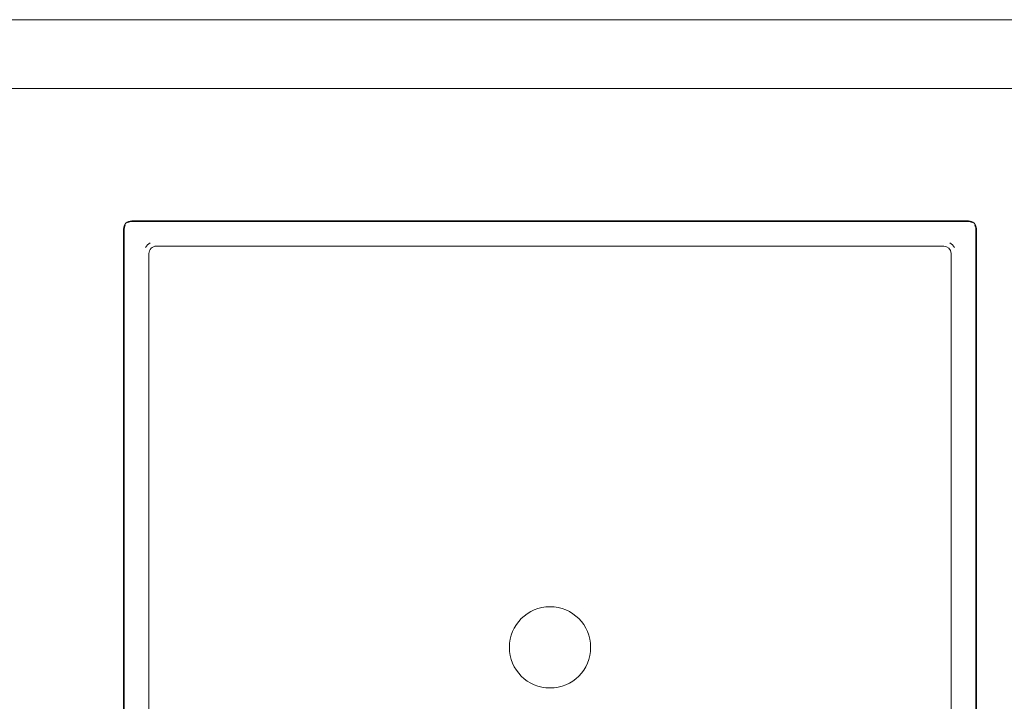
# Model space of a CAD drawing. Header units: millimetres. Extents: x -281 to 121694, y -16481 to 65128.
# Tile 111 of 256: x 14686 to 15086, y 33473 to 33750. Entities that reach past the tile are written whole.
import ezdxf

# ---------------------------------------------------------------- set-up
doc = ezdxf.new("R2010")
doc.units = ezdxf.units.MM
for name, color, linetype, lineweight in [('A--L$01A__Algemeen', 7, 'Continuous', 5), ('A--L74__VasteSanitaireVoorz', 1, 'Continuous', 5), ('A--L82__LosseGebruikersInvent', 1, 'Continuous', 5)]:
    doc.layers.add(name, color=color, linetype=linetype, lineweight=lineweight)

# ---------------------------------------------------------------- blocks, each defined once
blk = doc.blocks.new('NLRS_82_FU_UN_spoekbak_gen_kad - spoelbak dxbxh 900x1200x957-V281-L_80_ 13')
at = {"layer": 'A--L$01A__Algemeen'}
for p, q in [((-173.28, -492.32), (-173.28, -152.32)), ((173.28, -152.32), (173.28, -492.32)), ((170, -495.6), (-170, -495.6)), ((-572, -549.32), (572, -549.32)), ((0, -549.32), (-572, -549.32)), ((0, -549.32), (572, -549.32)), ((-600, -577.32), (600, -577.32))]:
    blk.add_line(p, q, dxfattribs=at)
for centre, start, end in [((-170, -492.32), 180, 270), ((170, -492.32), 270, 0)]:
    blk.add_arc(centre, 3.28, start, end, dxfattribs=at)
at = {"layer": 'A--L74__VasteSanitaireVoorz'}
for p, q in [((-173, -492.32), (-173, -152.32)), ((173, -152.32), (173, -492.32)), ((-163, -162.32), (-163, -482.32)), ((163, -482.32), (163, -162.32)), ((-160, -485.32), (160, -485.32)), ((170, -495.32), (-170, -495.32))]:
    blk.add_line(p, q, dxfattribs=at)
for centre, radius, start, end in [((0, -322.32), 16.5, 0, 180), ((0, -322.32), 16.5, 180, 360), ((-160, -482.32), 3, 180, 270), ((160, -482.32), 3, 270, 0), ((-160, -482.32), 5, 210, 240), ((160, -482.32), 5, 300, 330), ((-170, -492.32), 3, 180, 210), ((-170, -492.32), 3, 240, 270), ((170, -492.32), 3, 270, 300), ((170, -492.32), 3, 330, 360)]:
    blk.add_arc(centre, radius, start, end, dxfattribs=at)

msp = doc.modelspace()

# ---------------------------------------------------------------- block references
at = {"layer": 'A--L82__LosseGebruikersInvent', "rotation": 180}
msp.add_blockref('NLRS_82_FU_UN_spoekbak_gen_kad - spoelbak dxbxh 900x1200x957-V281-L_80_ 13', (14901.75, 33172.68), dxfattribs=at)

doc.saveas('drawing.dxf')
